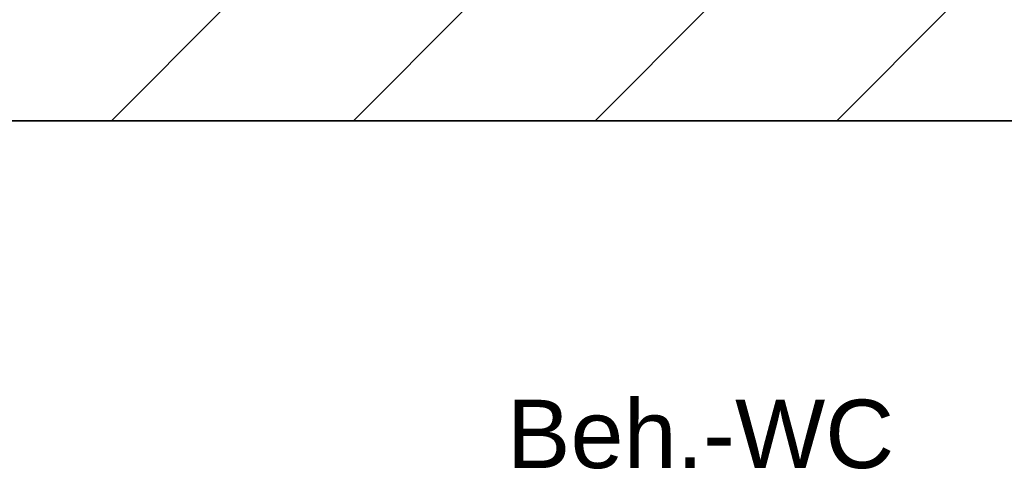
# Model space of a CAD drawing. Extents: x 635 to 1785, y -95 to 499.
# Tile 35 of 110: x 745 to 779, y 130 to 146. Entities that reach past the tile are written whole.
import ezdxf

# ---------------------------------------------------------------- set-up
doc = ezdxf.new("R2010")
doc.units = 0
doc.layers.get('0').update_dxf_attribs({"lineweight": 35})
doc.layers.add('A_Wand_allgemein', color=7, linetype='Continuous', lineweight=35, true_color=0x585858)
doc.layers.add('L_Klimageraet', color=7, linetype='Continuous', lineweight=35, true_color=0xababab)
doc.styles.get("Standard").update_dxf_attribs({"font": 'arial.ttf'})

# ---------------------------------------------------------------- blocks, each defined once
blk = doc.blocks.new('Wand-A06HSUGYNL', base_point=(709.182, 142.101))
at = {"color": 0, "lineweight": -2}
for p, q in [((747.969, 142.101), (751.969, 146.101)), ((756.454, 142.101), (760.454, 146.101)), ((764.94, 142.101), (768.94, 146.101)), ((773.425, 142.101), (777.425, 146.101))]:
    blk.add_line(p, q, dxfattribs=at)
at = {"color": 0, "linetype": 'ByBlock', "lineweight": -2, "ltscale": 0.35}
blk.add_line((1135.099, 142.101), (713.182, 142.101), dxfattribs=at)

msp = doc.modelspace()

# ---------------------------------------------------------------- block references
at = {"layer": 'A_Wand_allgemein', "ltscale": 0.35}
msp.add_blockref('Wand-A06HSUGYNL', (709.182, 142.101), dxfattribs=at)

# ---------------------------------------------------------------- texts
at = {"layer": 'L_Klimageraet', "color": 7, "ltscale": 0.35, "insert": (761.836, 132.313), "char_height": 2.4, "attachment_point": 1}
msp.add_mtext('{\\fArial;Beh.-WC}', dxfattribs=at)

doc.saveas('drawing.dxf')
